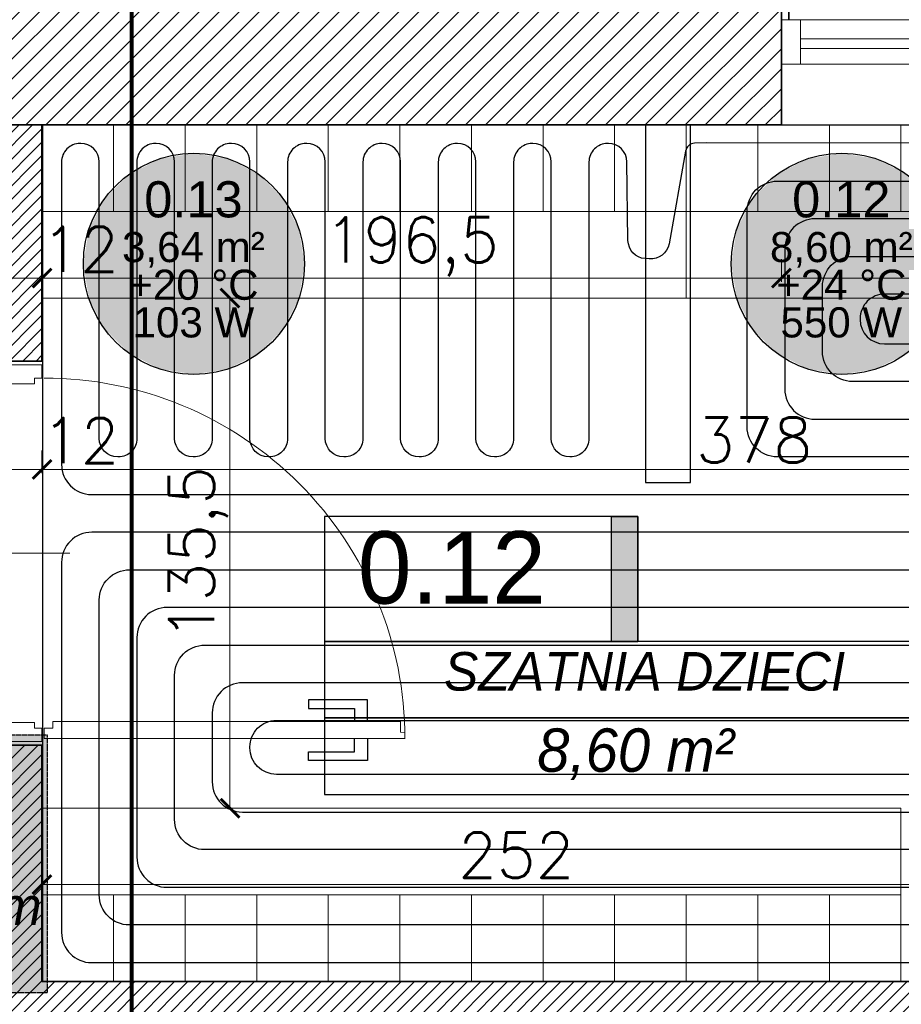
# Model space of a CAD drawing. Header units: millimetres. Extents: x -740 to 33545, y -26688 to 22494.
# Tile 151 of 256: x 10287 to 10521, y 10558 to 10820. Entities that reach past the tile are written whole.
import ezdxf
from ezdxf.enums import TextEntityAlignment as Align
from ezdxf.lldxf.tags import DXFTag

# ---------------------------------------------------------------- set-up
doc = ezdxf.new("R2010")
doc.units = ezdxf.units.MM
doc.header["$MEASUREMENT"] = 0
doc.linetypes.add('ACAD_ISO10W100', pattern=[18, 12, -3, 0, -3])
doc.linetypes.add('HIDDENX2', pattern=[0.1905, 0.127, -0.0635])
doc.layers.get('Defpoints').update_dxf_attribs({"color": 252})
for name, color, linetype, lineweight in [('A_istniejące ściany', 252, 'Continuous', 35), ('A_izolacja', 252, 'Continuous', 9), ('A_l.przerywana', 252, 'ICAD_ISO03W100', 9), ('A_opisy', 252, 'Continuous', 15), ('A_projektowane sciany', 252, 'Continuous', 35), ('A_wyposażenie', 252, 'Continuous', 9), ('A_ściany projektowane', 252, 'Continuous', 35), ('l.przerywana', 252, 'ICAD_ISO03W100', 5), ('l.wypełnien', 252, 'Continuous', 5), ('Nowe_820-G Rysunki Obrazki_Nr_pióra__1', 252, 'Continuous', 13), ('Nowe_820-G Rysunki Obrazki_Nr_pióra__23', 252, 'Continuous', 15), ('szraf1', 252, 'Continuous', 5), ('wymiarowanie', 252, 'Continuous', 9)]:
    doc.layers.add(name, color=color, linetype=linetype, lineweight=lineweight)
for name, color, linetype in [('D-opis', 252, 'Continuous'), ('stolarka', 252, 'Continuous'), ('tabelki opis', 252, 'Continuous')]:
    doc.layers.add(name, color=color, linetype=linetype)
for name, color, linetype, lineweight, true_color in [('IS_Heating_cooling floor', 7, 'HIDDENX2', 25, 0x008000), ('IS_Room (Automatic)', 7, 'Continuous', 25, 0x000000), ('IS_Strefa podłóg', 7, 'Continuous', 25, 0x008000), ('IS_Wężownica OChP', 7, 'Continuous', 25, 0x800080)]:
    doc.layers.add(name, color=color, linetype=linetype, lineweight=lineweight, true_color=true_color)
doc.styles.add('Arial_____', font='arial.ttf')
doc.styles.add('Arial__I__', font='ariali.ttf')
doc.styles.add('styl2', font='simplex.shx')
tags = doc.linetypes.add('DASH', pattern=[15, 10, -5]).pattern_tags.tags
tags[6:7] = [DXFTag(74, 4), DXFTag(75, 0), DXFTag(340, '0'), DXFTag(46, 0.0), DXFTag(50, 0.0), DXFTag(44, 0.0), DXFTag(45, 0.0)]
tags[4:5] = [DXFTag(74, 4), DXFTag(75, 0), DXFTag(340, '0'), DXFTag(46, 0.0), DXFTag(50, 0.0), DXFTag(44, 0.0), DXFTag(45, 0.0)]
tags = doc.linetypes.add('ICAD_ISO03W100', pattern=[30, 12, -18]).pattern_tags.tags
tags[6:7] = [DXFTag(74, 4), DXFTag(75, 0), DXFTag(340, '0'), DXFTag(46, 1.0), DXFTag(50, 0.0), DXFTag(44, 0.0), DXFTag(45, 0.0)]
tags[4:5] = [DXFTag(74, 4), DXFTag(75, 0), DXFTag(340, '0'), DXFTag(46, 1.0), DXFTag(50, 0.0), DXFTag(44, 0.0), DXFTag(45, 0.0)]
doc.dimstyles.new('Skala 1-50', dxfattribs={"dimtxt": 12, "dimasz": 5, "dimexe": 1, "dimexo": 1, "dimgap": 1.5, "dimtad": 1, "dimdec": 1, "dimrnd": 0.5, "dimtxsty": 'styl2', "dimblk": 'ARCHTICK', "dimcen": 5, "dimadec": 0, "dimazin": 0, "dimtfac": 1, "dimtdec": 1, "dimtmove": 1, "dimatfit": 3, "dimldrblk": 'ARCHTICK', "dimfxl": 0, "dimlwd": -1, "dimlwe": -1, "dimarcsym": 0})

# ---------------------------------------------------------------- blocks, each defined once
blk = doc.blocks.new('FOTEL-K')
at = {"linetype": 'ACAD_ISO10W100'}
for p, q in [((5.633, 7.569), (-5.633, -7.569)), ((7.569, -5.633), (-7.569, 5.633))]:
    blk.add_line(p, q, dxfattribs=at)
for p, q in [((0.222, 4.361), (4.187, 1.41)), ((-0.001, 2.861), (-0.108, 2.718)), ((-0.108, 2.718), (0.638, 2.163)), ((0.798, 2.266), (-0.001, 2.861)), ((1.062, 2.419), (5.201, -0.661)), ((1.629, 2.451), (1.412, 2.159)), ((1.827, 2.303), (1.61, 2.011)), ((-2.741, -0.82), (-2.635, -0.677)), ((-1.941, -1.415), (-2.741, -0.82)), ((-2.635, -0.677), (-1.889, -1.232)), ((6.591, -1.997), (5.367, -1.086)), ((5.289, -1.263), (2.729, -4.704)), ((6.489, -2.135), (5.265, -1.224)), ((-4.113, -1.465), (-0.148, -4.416)), ((2.127, -4.792), (-2.012, -1.712)), ((-1.663, -1.972), (-1.907, -2.301)), ((-1.465, -2.119), (-1.709, -2.448)), ((3.805, -5.74), (2.581, -4.829)), ((3.908, -5.603), (2.684, -4.692))]:
    blk.add_line(p, q)
for points in [[(4.297, 0.733), (4.246, 0.664, -0.414214), (4.065, 0.637), (-0.557, 4.077, -0.414214), (-0.584, 4.258), (-0.532, 4.327, -0.414214), (-0.352, 4.353), (4.271, 0.913, -0.414214)], [(6.473, -0.994), (6.427, -1.056, -0.414214), (6.307, -1.074), (5.103, -0.178, -0.414214), (5.085, -0.058), (5.132, 0.004, -0.414214), (5.252, 0.022), (6.456, -0.874, -0.414214)], [(0.556, -4.295), (0.505, -4.364, -0.414214), (0.324, -4.39), (-4.298, -0.95, -0.414214), (-4.325, -0.769), (-4.273, -0.7, -0.414214), (-4.093, -0.674), (0.53, -4.114, -0.414214)], [(2.811, -5.915), (2.857, -5.853, 0.414214), (2.839, -5.733), (1.636, -4.837, 0.414214), (1.515, -4.855), (1.469, -4.917, 0.414214), (1.487, -5.037), (2.691, -5.933, 0.414214)]]:
    blk.add_lwpolyline(points, format="xyb", close=True)
for points in [[(7.655, -2.789), (6.591, -1.997), (5.464, -3.512), (6.527, -4.304)], [(4.869, -6.532), (3.805, -5.74), (4.933, -4.225), (5.997, -5.017)]]:
    blk.add_lwpolyline(points, close=True)
blk.add_circle((0, 0), 8.291, dxfattribs=at)
for centre, radius, start, end in [((4.045, -3.01), 6.195, 118.7855, 167.9004), ((4.33, -3.223), 6.195, 118.7855, 167.9004), ((4.944, -1.006), 0.43, 323.343, 53.343), ((2.384, -4.447), 0.43, 233.343, 323.343)]:
    blk.add_arc(centre, radius, start, end)
blk = doc.blocks.new('_ArchTick')
at = {"color": 0, "linetype": 'ByBlock', "const_width": 0.15}
blk.add_lwpolyline([(-0.5, -0.5), (0.5, 0.5)], dxfattribs=at)
blk = doc.blocks.new('*D2235')
at = {"layer": 'Defpoints', "color": 0}
for p in [(10292.43, 10720.98), (10280.43, 10720.32), (10292.43, 10700.5)]:
    blk.add_point(p, dxfattribs=at)
at = {"layer": 'wymiarowanie', "color": 0}
for p, q in [((10280.43, 10705.5), (10280.43, 10699.5)), ((10292.43, 10705.5), (10292.43, 10699.5)), ((10280.43, 10700.5), (10292.43, 10700.5))]:
    blk.add_line(p, q, dxfattribs=at)
at = {"layer": 'wymiarowanie', "color": 0, "xscale": 5, "yscale": 5, "zscale": 5, "rotation": 180}
blk.add_blockref('_ArchTick', (10280.43, 10700.5), dxfattribs=at)
at = {"layer": 'wymiarowanie', "color": 0, "xscale": 5, "yscale": 5, "zscale": 5}
blk.add_blockref('_ArchTick', (10292.43, 10700.5), dxfattribs=at)
at = {"layer": 'wymiarowanie', "color": 0, "insert": (10302.69, 10708.15), "char_height": 12, "attachment_point": 5, "style": 'styl2'}
blk.add_mtext('12', dxfattribs=at)
blk = doc.blocks.new('*D2236')
at = {"layer": 'Defpoints', "color": 0}
for p in [(10670.47, 10729.71), (10292.43, 10720.98), (10670.47, 10700.5)]:
    blk.add_point(p, dxfattribs=at)
at = {"layer": 'wymiarowanie', "color": 0}
for p, q in [((10292.43, 10705.5), (10292.43, 10699.5)), ((10670.47, 10705.5), (10670.47, 10699.5)), ((10292.43, 10700.5), (10670.47, 10700.5))]:
    blk.add_line(p, q, dxfattribs=at)
at = {"layer": 'wymiarowanie', "color": 0, "xscale": 5, "yscale": 5, "zscale": 5, "rotation": 180}
blk.add_blockref('_ArchTick', (10292.43, 10700.5), dxfattribs=at)
at = {"layer": 'wymiarowanie', "color": 0, "xscale": 5, "yscale": 5, "zscale": 5}
blk.add_blockref('_ArchTick', (10670.47, 10700.5), dxfattribs=at)
at = {"layer": 'wymiarowanie', "color": 0, "insert": (10481.45, 10708.3), "char_height": 12, "attachment_point": 5, "style": 'styl2'}
blk.add_mtext('378', dxfattribs=at)
blk = doc.blocks.new('*D2275')
at = {"layer": 'Defpoints', "color": 0}
for p in [(10342.32, 10745.99), (10344.42, 10745.99), (10344.42, 10610.52)]:
    blk.add_point(p, dxfattribs=at)
at = {"layer": 'wymiarowanie', "color": 0}
for p, q in [((10343.42, 10745.99), (10341.32, 10745.99)), ((10342.32, 10610.52), (10342.32, 10745.99)), ((10343.42, 10610.52), (10341.32, 10610.52))]:
    blk.add_line(p, q, dxfattribs=at)
at = {"layer": 'wymiarowanie', "color": 0, "xscale": 5, "yscale": 5, "zscale": 5}
for p, rotation in [((10342.32, 10745.99), 90), ((10342.32, 10610.52), 270)]:
    blk.add_blockref('_ArchTick', p, dxfattribs=dict(at, rotation=rotation))
at = {"layer": 'wymiarowanie', "color": 0, "insert": (10333.97, 10678.26), "char_height": 12, "attachment_point": 5, "rotation": 90, "style": 'styl2'}
blk.add_mtext('135,5', dxfattribs=at)
blk = doc.blocks.new('*D2591')
at = {"layer": 'Defpoints', "color": 0}
for p in [(10544.19, 10590.24), (10292.43, 10564.52), (10544.19, 10564.52)]:
    blk.add_point(p, dxfattribs=at)
at = {"layer": 'wymiarowanie', "color": 0}
for p, q in [((10292.43, 10585.24), (10292.43, 10591.24)), ((10292.43, 10590.24), (10544.19, 10590.24)), ((10544.19, 10585.24), (10544.19, 10591.24))]:
    blk.add_line(p, q, dxfattribs=at)
at = {"layer": 'wymiarowanie', "color": 0, "xscale": 5, "yscale": 5, "zscale": 5, "rotation": 180}
blk.add_blockref('_ArchTick', (10292.43, 10590.24), dxfattribs=at)
at = {"layer": 'wymiarowanie', "color": 0, "xscale": 5, "yscale": 5, "zscale": 5}
blk.add_blockref('_ArchTick', (10544.19, 10590.24), dxfattribs=at)
at = {"layer": 'wymiarowanie', "color": 0, "insert": (10418.31, 10598.04), "char_height": 12, "attachment_point": 5, "style": 'styl2'}
blk.add_mtext('252', dxfattribs=at)
blk = doc.blocks.new('*D2596')
at = {"layer": 'Defpoints', "color": 0}
for p in [(10280.43, 10774.55), (10292.43, 10774.55), (10292.43, 10751.3)]:
    blk.add_point(p, dxfattribs=at)
at = {"layer": 'wymiarowanie', "color": 0}
for p, q in [((10280.43, 10756.3), (10280.43, 10750.3)), ((10292.43, 10756.3), (10292.43, 10750.3)), ((10280.43, 10751.3), (10292.43, 10751.3))]:
    blk.add_line(p, q, dxfattribs=at)
at = {"layer": 'wymiarowanie', "color": 0, "xscale": 5, "yscale": 5, "zscale": 5, "rotation": 180}
blk.add_blockref('_ArchTick', (10280.43, 10751.3), dxfattribs=at)
at = {"layer": 'wymiarowanie', "color": 0, "xscale": 5, "yscale": 5, "zscale": 5}
blk.add_blockref('_ArchTick', (10292.43, 10751.3), dxfattribs=at)
at = {"layer": 'wymiarowanie', "color": 0, "insert": (10302.56, 10758.95), "char_height": 12, "attachment_point": 5, "style": 'styl2'}
blk.add_mtext('12', dxfattribs=at)
blk = doc.blocks.new('*D2597')
at = {"layer": 'Defpoints', "color": 0}
for p in [(10292.43, 10774.55), (10488.71, 10774.55), (10488.71, 10751.3)]:
    blk.add_point(p, dxfattribs=at)
at = {"layer": 'wymiarowanie', "color": 0}
for p, q in [((10292.43, 10756.3), (10292.43, 10750.3)), ((10488.71, 10756.3), (10488.71, 10750.3)), ((10292.43, 10751.3), (10488.71, 10751.3))]:
    blk.add_line(p, q, dxfattribs=at)
at = {"layer": 'wymiarowanie', "color": 0, "xscale": 5, "yscale": 5, "zscale": 5, "rotation": 180}
blk.add_blockref('_ArchTick', (10292.43, 10751.3), dxfattribs=at)
at = {"layer": 'wymiarowanie', "color": 0, "xscale": 5, "yscale": 5, "zscale": 5}
blk.add_blockref('_ArchTick', (10488.71, 10751.3), dxfattribs=at)
at = {"layer": 'wymiarowanie', "color": 0, "insert": (10390.57, 10759.65), "char_height": 12, "attachment_point": 5, "style": 'styl2'}
blk.add_mtext('196,5', dxfattribs=at)
blk = doc.blocks.new('*D2598')
at = {"layer": 'Defpoints', "color": 0}
for p in [(10488.71, 10774.55), (10643.65, 10774.55), (10643.65, 10751.3)]:
    blk.add_point(p, dxfattribs=at)
at = {"layer": 'wymiarowanie', "color": 0}
for p, q in [((10488.71, 10756.3), (10488.71, 10750.3)), ((10643.65, 10756.3), (10643.65, 10750.3)), ((10488.71, 10751.3), (10643.65, 10751.3))]:
    blk.add_line(p, q, dxfattribs=at)
at = {"layer": 'wymiarowanie', "color": 0, "xscale": 5, "yscale": 5, "zscale": 5, "rotation": 180}
blk.add_blockref('_ArchTick', (10488.71, 10751.3), dxfattribs=at)
at = {"layer": 'wymiarowanie', "color": 0, "xscale": 5, "yscale": 5, "zscale": 5}
blk.add_blockref('_ArchTick', (10643.65, 10751.3), dxfattribs=at)
at = {"layer": 'wymiarowanie', "color": 0, "insert": (10595.47, 10759.2), "char_height": 12, "attachment_point": 5, "style": 'styl2'}
blk.add_mtext('155', dxfattribs=at)

msp = doc.modelspace()

# ---------------------------------------------------------------- hatches: boundary and pattern name
at = {"layer": 'IS_Heating_cooling floor', "lineweight": 50, "true_color": 0xffffff, "transparency": 33554687}
msp.add_hatch(color=7, dxfattribs=at).paths.add_polyline_path([(10207.62, 10561.62), (10293.89, 10561.62), (10293.89, 10629.92), (10207.62, 10629.92)])
at = {"layer": 'IS_Room (Automatic)', "lineweight": 50, "true_color": 0xffffff, "transparency": 33554687}
for points in [[(10362.11, 10755.09), (10360.67, 10764.16), (10356.5, 10772.34), (10350.01, 10778.83), (10341.83, 10783), (10332.76, 10784.43), (10323.69, 10783), (10315.51, 10778.83), (10309.02, 10772.34), (10304.85, 10764.16), (10303.41, 10755.09), (10304.85, 10746.02), (10309.02, 10737.84), (10315.51, 10731.35), (10323.69, 10727.18), (10332.76, 10725.74), (10341.83, 10727.18), (10350.01, 10731.35), (10356.5, 10737.84), (10360.67, 10746.02)], [(10534.09, 10755.09), (10532.65, 10764.16), (10528.48, 10772.34), (10521.99, 10778.83), (10513.81, 10783), (10504.74, 10784.44), (10495.67, 10783), (10487.49, 10778.83), (10480.99, 10772.34), (10476.82, 10764.16), (10475.39, 10755.09), (10476.82, 10746.02), (10480.99, 10737.83), (10487.49, 10731.34), (10495.67, 10727.17), (10504.74, 10725.74), (10513.81, 10727.17), (10521.99, 10731.34), (10528.48, 10737.83), (10532.65, 10746.02)]]:
    msp.add_hatch(color=7, dxfattribs=at).paths.add_polyline_path(points)
at = {"layer": 'l.wypełnien'}
h = msp.add_hatch(dxfattribs=at)
h.set_pattern_fill('ANSI31', color=256, scale=30, style=0)
h.paths.add_polyline_path([(11009.41, 10808.08), (11009.41, 10791.99), (11103.57, 10791.99), (11103.57, 10816.54), (11178.57, 10816.54), (11178.57, 10791.99), (11191.45, 10791.99), (11191.45, 10834.32), (11169.43, 10834.32), (11169.43, 11134.32), (11169.43, 11331.32), (11249.87, 11331.32), (11249.87, 11346.56), (11249.87, 11358.41), (11249.87, 11374.5), (11169.43, 11374.5), (11126.25, 11374.5), (11126.25, 11134.32), (11126.25, 10834.32), (11009.41, 10834.32), (11009.41, 10819.93)])
h.paths.add_polyline_path([(11404.81, 11374.5), (11404.81, 11331.32), (11602.93, 11331.32), (11602.93, 11374.5)])
h.paths.add_polyline_path([(10316.23, 10791.99), (10406.43, 10791.99), (10425.43, 10791.99), (10444.43, 10791.99), (10463.43, 10791.99), (10488.71, 10791.99), (10488.71, 10808.08), (10488.71, 10819.93), (10488.71, 10834.32), (10316.23, 10834.32)])
h.paths.add_polyline_path([(10717.86, 10791.99), (10854.47, 10791.99), (10854.47, 10834.32), (10717.86, 10834.32)])
h.paths.add_polyline_path([(10643.65, 10834.32), (10643.65, 10819.93), (10643.65, 10808.08), (10643.65, 10791.99), (10717.86, 10791.99), (10717.86, 10834.32)])
h.paths.add_polyline_path([(11757.87, 11374.5), (11757.87, 11331.32), (11799.42, 11331.32), (11799.42, 11374.5)])
h.paths.add_polyline_path([(10280.43, 10834.32), (10280.43, 10791.99), (10316.23, 10791.99), (10316.23, 10834.32)])
h = msp.add_hatch(dxfattribs=at)
h.set_pattern_fill('ANSI31', color=256, scale=20, style=0)
h.paths.add_polyline_path([(10002.23, 10552.52), (10002.23, 10564.52), (10182.4, 10564.52), (10259.5, 10564.52), (10280.43, 10564.52), (10280.43, 10627.26), (10292.43, 10627.26), (10292.43, 10564.52), (10316.23, 10564.52), (10316.23, 10552.52)])
h.paths.add_polyline_path([(10544.19, 10552.52), (10544.19, 10564.52), (10316.23, 10564.52), (10292.43, 10564.52), (10316.23, 10564.52), (10316.23, 10564.52), (10316.23, 10552.52)])
h.paths.add_polyline_path([(10280.43, 10791.99), (10280.43, 10729.26), (10292.43, 10729.26), (10292.43, 10791.99)])
at = {"layer": 'tabelki opis'}
msp.add_hatch(color=256, dxfattribs=at).paths.add_polyline_path([(10450.57, 10654.76), (10450.57, 10688.03), (10443.61, 10688.03), (10443.61, 10654.76)])

# ---------------------------------------------------------------- linework, layer by layer
at = {"layer": 'A_istniejące ściany'}
for points in [[(10488.71, 10791.99), (10488.71, 10834.32)], [(10488.71, 10808.08), (10488.71, 10791.99)], [(10280.43, 10791.99), (10488.71, 10791.99)], [(10488.71, 10791.99), (10280.43, 10791.99)]]:
    msp.add_lwpolyline(points, dxfattribs=at)
at = {"layer": 'A_izolacja', "lineweight": 35}
msp.add_line((10490.71, 10819.93), (10490.71, 10854.32), dxfattribs=at)
at = {"layer": 'A_l.przerywana', "ltscale": 0.3}
for points in [[(10643.65, 10791.99), (10488.71, 10791.99)], [(10280.43, 10729.26), (10292.43, 10729.26)], [(10292.43, 10627.26), (10280.43, 10627.26)]]:
    msp.add_lwpolyline(points, dxfattribs=at)
at = {"layer": 'A_opisy'}
msp.add_line((10299.85, 10678.26), (10244.85, 10678.26), dxfattribs=at)
at = {"layer": 'A_projektowane sciany'}
for p, q in [((10292.43, 10729.26), (10280.43, 10729.26)), ((10292.43, 10627.26), (10280.43, 10627.26))]:
    msp.add_line(p, q, dxfattribs=at)
msp.add_lwpolyline([(10292.43, 10564.52), (10544.19, 10564.52)], dxfattribs=at)
at = {"layer": 'A_wyposażenie', "ltscale": 2}
for points in [[(10292.43, 10791.99), (10292.43, 10768.99), (10406.43, 10768.99), (10406.43, 10791.99)], [(10292.43, 10791.99), (10292.43, 10768.99), (10406.43, 10768.99), (10406.43, 10791.99)], [(10463.43, 10791.99), (10463.43, 10768.99), (10577.43, 10768.99), (10577.43, 10791.99)], [(10463.43, 10791.99), (10463.43, 10768.99), (10577.43, 10768.99), (10577.43, 10791.99)], [(10292.43, 10768.99), (10292.43, 10745.99), (10463.43, 10745.99), (10463.43, 10768.99)], [(10292.43, 10768.99), (10292.43, 10745.99), (10463.43, 10745.99), (10463.43, 10768.99)], [(10463.43, 10768.99), (10463.43, 10745.99), (10634.43, 10745.99), (10634.43, 10768.99)], [(10463.43, 10768.99), (10463.43, 10745.99), (10634.43, 10745.99), (10634.43, 10768.99)], [(10292.43, 10587.52), (10292.43, 10610.52), (10520.43, 10610.52), (10520.43, 10587.52)], [(10292.43, 10587.52), (10292.43, 10610.52), (10520.43, 10610.52), (10520.43, 10587.52)], [(10292.43, 10564.52), (10292.43, 10587.52), (10406.43, 10587.52), (10406.43, 10564.52)], [(10292.43, 10564.52), (10292.43, 10587.52), (10406.43, 10587.52), (10406.43, 10564.52)]]:
    msp.add_lwpolyline(points, close=True, dxfattribs=at)
at = {"layer": 'A_wyposażenie', "ltscale": 0.5}
for points in [[(10311.43, 10791.99), (10311.43, 10768.99), (10330.43, 10768.99), (10330.43, 10791.99)], [(10311.43, 10791.99), (10311.43, 10768.99), (10330.43, 10768.99), (10330.43, 10791.99)], [(10330.43, 10791.99), (10330.43, 10768.99), (10349.43, 10768.99), (10349.43, 10791.99)], [(10330.43, 10791.99), (10330.43, 10768.99), (10349.43, 10768.99), (10349.43, 10791.99)], [(10368.43, 10791.99), (10368.43, 10768.99), (10387.43, 10768.99), (10387.43, 10791.99)], [(10368.43, 10791.99), (10368.43, 10768.99), (10387.43, 10768.99), (10387.43, 10791.99)], [(10406.43, 10791.99), (10406.43, 10768.99), (10425.43, 10768.99), (10425.43, 10791.99)], [(10406.43, 10791.99), (10406.43, 10768.99), (10425.43, 10768.99), (10425.43, 10791.99)], [(10425.43, 10791.99), (10425.43, 10768.99), (10444.43, 10768.99), (10444.43, 10791.99)], [(10425.43, 10791.99), (10425.43, 10768.99), (10444.43, 10768.99), (10444.43, 10791.99)], [(10444.43, 10791.99), (10444.43, 10768.99), (10463.43, 10768.99), (10463.43, 10791.99)], [(10482.43, 10791.99), (10482.43, 10768.99), (10501.43, 10768.99), (10501.43, 10791.99)], [(10482.43, 10791.99), (10482.43, 10768.99), (10501.43, 10768.99), (10501.43, 10791.99)], [(10501.43, 10791.99), (10501.43, 10768.99), (10520.43, 10768.99), (10520.43, 10791.99)], [(10501.43, 10791.99), (10501.43, 10768.99), (10520.43, 10768.99), (10520.43, 10791.99)], [(10311.43, 10564.52), (10311.43, 10587.52), (10330.43, 10587.52), (10330.43, 10564.52)], [(10311.43, 10564.52), (10311.43, 10587.52), (10330.43, 10587.52), (10330.43, 10564.52)], [(10330.43, 10564.52), (10330.43, 10587.52), (10349.43, 10587.52), (10349.43, 10564.52)], [(10330.43, 10564.52), (10330.43, 10587.52), (10349.43, 10587.52), (10349.43, 10564.52)], [(10368.43, 10564.52), (10368.43, 10587.52), (10387.43, 10587.52), (10387.43, 10564.52)], [(10406.43, 10564.52), (10406.43, 10587.52), (10425.43, 10587.52), (10425.43, 10564.52)], [(10406.43, 10564.52), (10406.43, 10587.52), (10425.43, 10587.52), (10425.43, 10564.52)], [(10425.43, 10564.52), (10425.43, 10587.52), (10444.43, 10587.52), (10444.43, 10564.52)], [(10425.43, 10564.52), (10425.43, 10587.52), (10444.43, 10587.52), (10444.43, 10564.52)], [(10444.43, 10564.52), (10444.43, 10587.52), (10463.43, 10587.52), (10463.43, 10564.52)], [(10463.43, 10587.52), (10463.43, 10564.52), (10482.43, 10564.52), (10482.43, 10587.52)], [(10482.43, 10564.52), (10482.43, 10587.52), (10501.43, 10587.52), (10501.43, 10564.52)], [(10501.43, 10587.52), (10501.43, 10564.52), (10520.43, 10564.52), (10520.43, 10587.52)]]:
    msp.add_lwpolyline(points, close=True, dxfattribs=at)
at = {"layer": 'A_ściany projektowane'}
for p, q in [((10292.43, 10791.99), (10292.43, 10729.26)), ((10292.43, 10627.26), (10292.43, 10564.52))]:
    msp.add_line(p, q, dxfattribs=at)
at = {"layer": 'D-opis', "linetype": 'DASH', "lineweight": 0, "ltscale": 2.5, "const_width": 1}
msp.add_lwpolyline([(10316.23, 9432.01), (10316.23, 10977.35)], dxfattribs=at)
at = {"layer": 'IS_Heating_cooling floor'}
msp.add_lwpolyline([(10207.62, 10561.62), (10293.89, 10561.62), (10293.89, 10629.92), (10207.62, 10629.92)], close=True, dxfattribs=at)
at = {"layer": 'IS_Room (Automatic)'}
for centre in [(10332.76, 10755.09), (10504.74, 10755.09)]:
    msp.add_circle(centre, 29.35, dxfattribs=at)
at = {"layer": 'IS_Strefa podłóg', "extrusion": (0, 4.12545e-60, -1)}
msp.add_lwpolyline([(-10292.62, 10792.05), (-10452.6, 10792.05), (-10452.6, 10697.02), (-10464.6, 10697.02), (-10464.6, 10792.05), (-10842.6, 10792.05), (-10842.6, 10564.52), (-10292.62, 10564.52)], close=True, dxfattribs=at)
at = {"layer": 'IS_Wężownica OChP', "color": 52, "true_color": 0xc8c800, "transparency": 33554687}
for points in [[(10829.61, 10787.05), (10468.78, 10787.21), (10465.66, 10787.11, 0.354714), (10463.27, 10785.05), (10458.87, 10760.44, -0.386374), (10453.61, 10756.38), (10452.51, 10756.47, -0.386804), (10447.97, 10761.33), (10447.69, 10782.22, 0.410279), (10442.79, 10787.05), (10442.52, 10787.05, 0.41422), (10437.62, 10782.15), (10437.62, 10708.73, -0.414216), (10432.72, 10703.83), (10432.52, 10703.83, -0.414211), (10427.62, 10708.73), (10427.62, 10782.15, 0.41421), (10422.72, 10787.05), (10422.52, 10787.05, 0.414217), (10417.62, 10782.15), (10417.62, 10708.73, -0.414219), (10412.72, 10703.83), (10412.52, 10703.83, -0.414208), (10407.62, 10708.73), (10407.62, 10782.15, 0.41421), (10402.72, 10787.05), (10402.52, 10787.05, 0.414218), (10397.62, 10782.15), (10397.62, 10708.73, -0.414217), (10392.72, 10703.83), (10392.52, 10703.83, -0.41421), (10387.62, 10708.73), (10387.62, 10782.15, 0.414209), (10382.72, 10787.05), (10382.52, 10787.05, 0.414218), (10377.62, 10782.15), (10377.62, 10708.73, -0.414218), (10372.72, 10703.83), (10372.52, 10703.83, -0.414209), (10367.62, 10708.73), (10367.62, 10782.15, 0.41421), (10362.72, 10787.05), (10362.52, 10787.05, 0.414218), (10357.62, 10782.15), (10357.62, 10708.73, -0.414218), (10352.72, 10703.83), (10352.52, 10703.83, -0.414209), (10347.62, 10708.73), (10347.62, 10782.15, 0.414209), (10342.72, 10787.05), (10342.52, 10787.05, 0.414219), (10337.62, 10782.15), (10337.62, 10708.73, -0.414219), (10332.72, 10703.83), (10332.52, 10703.83, -0.414208), (10327.62, 10708.73), (10327.62, 10782.15, 0.414205), (10322.72, 10787.05), (10322.52, 10787.05, 0.414223), (10317.62, 10782.15), (10317.62, 10708.73, -0.41422), (10312.72, 10703.83), (10312.52, 10703.83, -0.414208), (10307.62, 10708.73), (10307.62, 10782.15, 0.414208), (10302.72, 10787.05), (10302.52, 10787.05, 0.41422), (10297.62, 10782.15), (10297.62, 10701.83, 0.414207), (10305.62, 10693.83), (10809.6, 10693.83, 0.414215)], [(10799.6, 10703.83), (10487.61, 10703.83, -0.414213), (10479.61, 10711.83), (10479.61, 10769.05, -0.414214), (10487.61, 10777.05), (10819.6, 10777.05, -0.414212)], [(10809.6, 10767.05), (10497.61, 10767.05, 0.414214), (10489.61, 10759.05), (10489.61, 10721.83, 0.414213), (10497.61, 10713.83), (10789.6, 10713.83, 0.414216)], [(10782.7, 10723.83), (10507.61, 10723.83, -0.414213), (10499.61, 10731.83), (10499.61, 10749.05, -0.414214), (10507.61, 10757.05), (10799.6, 10757.05, -0.414211)], [(10789.6, 10747.05), (10516.08, 10747.05, 0.414214), (10509.61, 10740.57), (10509.61, 10740.31, 0.414213), (10516.08, 10733.83), (10782.7, 10733.83, -0.414212)]]:
    msp.add_lwpolyline(points, format="xyb", dxfattribs=at)
at = {"layer": 'IS_Wężownica OChP', "color": 92, "true_color": 0x00c800, "transparency": 33554687, "extrusion": (0, 0, -1)}
for points in [[(-10809.61, 10683.83), (-10305.62, 10683.83, -0.414221), (-10297.62, 10675.83), (-10297.62, 10577.52, -0.414206), (-10305.62, 10569.52), (-10829.61, 10569.52, -0.414215)], [(-10819.61, 10579.52), (-10315.62, 10579.52, 0.414204), (-10307.62, 10587.52), (-10307.62, 10665.83, 0.414222), (-10315.62, 10673.83), (-10799.61, 10673.83, 0.414213)], [(-10789.61, 10663.83), (-10325.62, 10663.83, -0.41422), (-10317.62, 10655.83), (-10317.62, 10597.52, -0.414207), (-10325.62, 10589.52), (-10809.6, 10589.52, -0.414215)], [(-10759.61, 10599.52), (-10335.62, 10599.52, 0.414205), (-10327.62, 10607.52), (-10327.62, 10645.83, 0.414222), (-10335.62, 10653.83), (-10779.61, 10653.83, 0.414213)], [(-10769.61, 10643.83), (-10345.62, 10643.83, -0.414218), (-10337.62, 10635.83), (-10337.62, 10617.52, -0.414208), (-10345.62, 10609.52), (-10752.71, 10609.52, -0.414215)], [(-10752.71, 10619.52), (-10354.64, 10619.52, 0.414203), (-10347.62, 10626.53), (-10347.62, 10626.82, 0.414223), (-10354.64, 10633.83), (-10759.61, 10633.83, 0.414213)]]:
    msp.add_lwpolyline(points, format="xyb", dxfattribs=at)
at = {"layer": 'l.przerywana', "ltscale": 0.3}
msp.add_lwpolyline([(10292.43, 10627.26), (10280.43, 10627.26), (10280.43, 10729.26), (10292.43, 10729.26)], dxfattribs=at)
at = {"layer": 'Nowe_820-G Rysunki Obrazki_Nr_pióra__1', "linetype": 'Continuous', "lineweight": 13}
for points in [[(10488.71, 10834.32), (10488.71, 10819.93)], [(10493.79, 10819.93), (10564.07, 10819.93)], [(10564.07, 10808.08), (10493.79, 10808.08)]]:
    msp.add_lwpolyline(points, dxfattribs=at)
at = {"layer": 'Nowe_820-G Rysunki Obrazki_Nr_pióra__23', "linetype": 'Continuous', "lineweight": 15}
for points in [[(10493.79, 10819.93), (10488.71, 10819.93)], [(10488.71, 10819.93), (10488.71, 10808.08)], [(10493.79, 10808.08), (10493.79, 10819.93)], [(10564.07, 10814.85), (10493.79, 10814.85)], [(10493.79, 10814.85), (10493.79, 10812.31)], [(10493.79, 10812.31), (10564.07, 10812.31)], [(10488.71, 10808.08), (10493.79, 10808.08)]]:
    msp.add_lwpolyline(points, dxfattribs=at)
at = {"layer": 'stolarka', "lineweight": 9}
for points in [[(10290.46, 10723.26), (10290.46, 10724.77), (10292.43, 10724.77), (10292.43, 10728.31), (10280.43, 10728.31), (10280.43, 10723.26), (10290.46, 10723.26)], [(10290.46, 10633.31), (10290.46, 10631.79), (10292.43, 10631.79), (10292.43, 10628.26), (10280.43, 10628.26), (10280.43, 10633.31), (10290.46, 10633.31)], [(10293.01, 10631.79), (10293.01, 10629.01), (10388.78, 10629.01), (10388.76, 10630.51), (10387.61, 10630.69), (10387.61, 10633.53), (10295.31, 10633.53), (10295.31, 10631.79), (10293.01, 10631.79)]]:
    msp.add_lwpolyline(points, dxfattribs=at)
at = {"layer": 'stolarka'}
for points in [[(10378.86, 10633.53), (10378.86, 10639.33), (10363.2, 10639.33), (10363.2, 10637.01), (10375.38, 10637.01), (10375.38, 10633.53)], [(10378.86, 10629.01), (10378.86, 10623.2), (10363.2, 10623.2), (10363.2, 10625.53), (10375.38, 10625.53), (10375.38, 10629.01)]]:
    msp.add_lwpolyline(points, dxfattribs=at)
at = {"layer": 'stolarka', "linetype": 'ICAD_ISO03W100', "lineweight": 13, "ltscale": 0.3}
msp.add_arc((10293.01, 10629), 95.77, 359.9469, 89.9997, dxfattribs=at)
at = {"layer": 'tabelki opis'}
for points in [[(10450.57, 10688.03), (10367.41, 10688.03), (10367.41, 10654.76), (10450.57, 10654.76), (10450.57, 10688.03)], [(10367.41, 10634.49), (10532.15, 10634.49), (10532.15, 10654.76), (10367.41, 10654.76), (10367.41, 10634.49)], [(10367.41, 10614.21), (10532.15, 10614.21), (10532.15, 10634.49), (10367.41, 10634.49), (10367.41, 10614.21)]]:
    msp.add_lwpolyline(points, dxfattribs=at)
msp.add_lwpolyline([(10450.57, 10654.76), (10443.61, 10654.76), (10443.61, 10688.03), (10450.57, 10688.03)], close=True, dxfattribs=at)

# ---------------------------------------------------------------- block references
at = {"layer": 'szraf1', "linetype": 'ByBlock', "xscale": -9.036144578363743, "yscale": 9.03614457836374, "zscale": 9.036144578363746, "rotation": 190.3790015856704}
msp.add_blockref('FOTEL-K', (10205.51, 10717.07), dxfattribs=at)

# ---------------------------------------------------------------- texts
at = {"layer": 'IS_Heating_cooling floor', "style": 'Arial__I__'}
msp.add_text('Lcałk=57,8 m', height=10, dxfattribs=at).set_placement((10250.62, 10584.51), align=Align.MIDDLE_CENTER)
at = {"layer": 'IS_Room (Automatic)', "style": 'Arial_____'}
for s, p in [('0.13', (10332.62, 10764.55)), ('0.12', (10504.6, 10764.55))]:
    msp.add_text(s, height=9.6, dxfattribs=at).set_placement(p, align=Align.BOTTOM_CENTER)
for s, p in [('3,64 m²', (10332.62, 10759.55)), ('8,60 m²', (10504.6, 10759.55)), ('+20 °C', (10332.62, 10749.55)), ('+24 °C', (10504.6, 10749.55)), ('103 W', (10332.62, 10739.55)), ('550 W', (10504.6, 10739.55))]:
    msp.add_text(s, height=8, dxfattribs=at).set_placement(p, align=Align.MIDDLE_CENTER)
at = {"layer": 'tabelki opis', "attachment_point": 1}
for s, insert, char_height, width in [('{\\fCentury Gothic|b0|i0|c238|p34;0.12}', (10376.25, 10684.07), 19.2, 56.7), ('\\pi31.71072;{\\fCentury Gothic|b0|i1|c238|p34;SZATNIA DZIECI}', (10367.41, 10652), 10.24, 164.736), ('{\\fCentury Gothic|b0|i1|c238|p34;8,60 m²}', (10423.88, 10631.72), 11.52, 68.7387)]:
    msp.add_mtext(s, dxfattribs=dict(at, insert=insert, char_height=char_height, width=width))
at = {"layer": 'wymiarowanie', "insert": (5416.61, 10685.24), "char_height": 12, "width": 621.5287, "attachment_point": 1}
msp.add_mtext('\\pi202.60874;{\\fCentury Gothic|b0|i0|c238|p34;Pokrycie dachowe projektowana blachodachówka}\\P\\pi470.78474;{\\fCentury Gothic|b0|i0|c238|p34;w kolorze RAL 7016}', dxfattribs=at)

# ---------------------------------------------------------------- dimensions: what is measured, and where the dimension line sits
at = {"layer": 'wymiarowanie'}
for base, p1, p2, picture, middle in [((10292.43, 10751.3), (10280.43, 10774.55), (10292.43, 10774.55), '*D2596', (10302.56, 10751.3)), ((10643.65, 10751.3), (10488.71, 10774.55), (10643.65, 10774.55), '*D2598', (10595.47, 10751.55)), ((10292.43, 10700.5), (10280.43, 10720.32), (10292.43, 10720.98), '*D2235', (10302.69, 10700.5))]:
    dim = msp.add_linear_dim(base=base, p1=p1, p2=p2, dimstyle='Skala 1-50', dxfattribs=at)
    dim.commit()
    dim.dimension.update_dxf_attribs({"geometry": picture, "text_midpoint": middle, "dimtype": 160})
for base, p1, p2, picture, middle in [((10488.71, 10751.3), (10292.43, 10774.55), (10488.71, 10774.55), '*D2597', (10390.57, 10759.65)), ((10670.47, 10700.5), (10292.43, 10720.98), (10670.47, 10729.71), '*D2236', (10481.45, 10708.3)), ((10544.19, 10590.24), (10292.43, 10564.52), (10544.19, 10564.52), '*D2591', (10418.31, 10598.04))]:
    dim = msp.add_linear_dim(base=base, p1=p1, p2=p2, dimstyle='Skala 1-50', dxfattribs=at)
    dim.commit()
    dim.dimension.update_dxf_attribs({"geometry": picture, "text_midpoint": middle})
dim = msp.add_linear_dim(base=(10342.32, 10745.99), p1=(10344.42, 10610.52), p2=(10344.42, 10745.99), angle=90, dimstyle='Skala 1-50', dxfattribs=at)
dim.commit()
dim.dimension.update_dxf_attribs({"geometry": '*D2275', "text_midpoint": (10333.97, 10678.26)})

doc.saveas('drawing.dxf')
